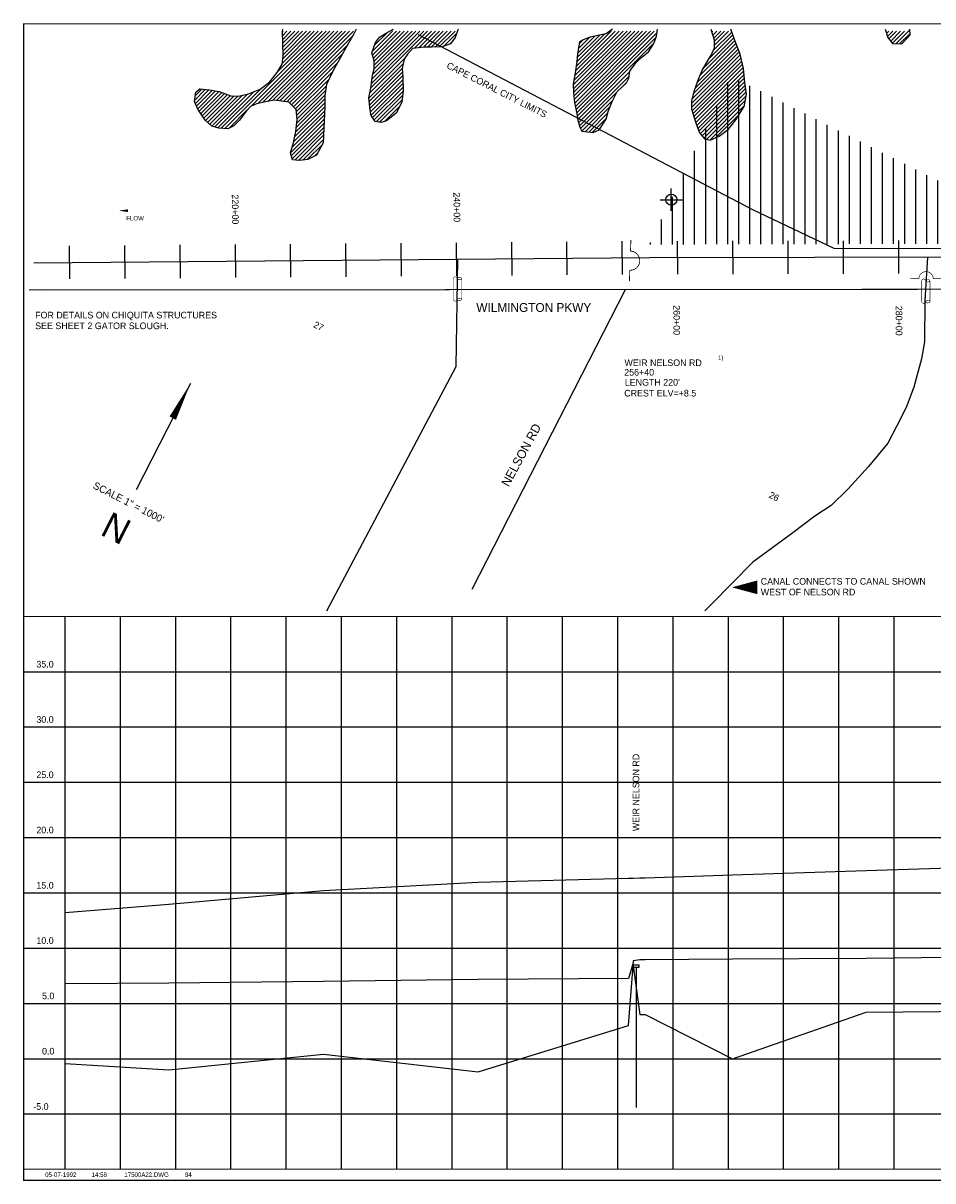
# Model space of a CAD drawing. Extents: x 176925 to 192935, y 852040 to 870617.
# Tile 2 of 3: x 176925 to 185155, y 860147 to 870617. Entities that reach past the tile are written whole.
import ezdxf
from ezdxf.enums import TextEntityAlignment as Align

# ---------------------------------------------------------------- set-up
doc = ezdxf.new("R2010")
doc.units = 0
doc.header["$LTSCALE"] = 800
doc.header["$PDMODE"] = 34
doc.header["$PDSIZE"] = 100
doc.linetypes.add('DASHED', pattern=[0])
doc.linetypes.add('STREAM', pattern=[0])
doc.layers.get('0').update_dxf_attribs({"linetype": 'CONTINUOUS'})
for name, color, linetype in [('BORDER', 1, 'CONTINUOUS'), ('CITY', 10, 'DASHED'), ('EXISTING', 7, 'CONTINUOUS'), ('GRID', 2, 'CONTINUOUS'), ('MAJROADS', 9, 'CONTINUOUS'), ('SEC', 2, 'CONTINUOUS'), ('STATIONS', 7, 'CONTINUOUS'), ('STRUCTTEXT', 7, 'CONTINUOUS'), ('STRUCTURES', 1, 'CONTINUOUS'), ('TEXT', 7, 'CONTINUOUS'), ('TRUNKS', 5, 'STREAM'), ('WETDBA', 12, 'CONTINUOUS'), ('WETFILL', 8, 'CONTINUOUS'), ('WSHEDS', 3, 'CONTINUOUS')]:
    doc.layers.add(name, color=color, linetype=linetype)

# ---------------------------------------------------------------- blocks, each defined once
blk = doc.blocks.new('WEIR')
at = {"layer": 'STRUCTURES', "color": 0, "const_width": 30}
blk.add_lwpolyline([(13, 761), (13, 358, -1), (13, -332), (13, -734)], format="xyb", dxfattribs=at)
blk = doc.blocks.new('LOGON')
at = {"color": 0}
blk.add_attdef('DATE', text='', height=1, dxfattribs=at).set_placement((-1.87, 1.76), align=Align.RIGHT)
for tag, p in [('TIME', (1.56, 1.76)), ('DRAWING', (8.97, 1.76)), ('OPERATOR', (22.66, 1.76))]:
    blk.add_attdef(tag, p, '', height=1, dxfattribs=at)
blk = doc.blocks.new('N_ARROW')
at = {"layer": 'TEXT', "color": 0}
blk.add_line((0, 1064), (0, -16), dxfattribs=at)
blk.add_lwpolyline([(0, 1064, 0, 65.7, 0), (0, 712, 65.7, 65.7, 0)], format="xyseb", dxfattribs=at)
for s, height, p in [('SCALE 1" = 1000\'', 65.73, (-9, -181)), ('N', 235, (-3, -525))]:
    blk.add_text(s, height=height, dxfattribs=at).set_placement(p, align=Align.CENTER)
blk = doc.blocks.new('FLARROW')
at = {"color": 0}
blk.add_lwpolyline([(-0.28, 0.019, 0, 0.05, 0), (-0.112, 0.019, 0, 0, -0.087559), (-0.012, 0.001, 0, 0, 0.245722), (0.075, 0.013, 0, 0, -0.309425), (0.212, 0.015, 0, 0, 0), (0.278, 0.013, 0, 0, 0)], format="xyseb", dxfattribs=at)
blk.add_text('FLOW', height=0.08, dxfattribs=at).set_placement((0.015, -0.157), align=Align.CENTER)
blk = doc.blocks.new('*X')
at = {"color": 0}
for p, q in [((178750, 869664), (179630, 870544)), ((178988, 869867), (179665, 870544)), ((179047, 869890), (179701, 870544)), ((179092, 869900), (179736, 870544)), ((179138, 869910), (179771, 870544)), ((179183, 869920), (179807, 870544)), ((179217, 869919), (179842, 870544)), ((179224, 870173), (179595, 870544)), ((179248, 869915), (179877, 870544)), ((179268, 870253), (179559, 870544)), ((179271, 870538), (179276, 870544)), ((179272, 870504), (179312, 870544)), ((179273, 870294), (179524, 870544)), ((179273, 870470), (179347, 870544)), ((179274, 870436), (179382, 870544)), ((179275, 870401), (179418, 870544)), ((179276, 870367), (179453, 870544)), ((179277, 870332), (179488, 870544)), ((179279, 869910), (179913, 870544)), ((179310, 869906), (179906, 870501)), ((180072, 870031), (180584, 870544)), ((180076, 870071), (180549, 870544)), ((180081, 870111), (180514, 870544)), ((180086, 870364), (180266, 870544)), ((180087, 870153), (180478, 870544)), ((180087, 870329), (180302, 870544)), ((180095, 870302), (180337, 870544)), ((180099, 870200), (180443, 870544)), ((180101, 870237), (180408, 870544)), ((180102, 870273), (180372, 870544)), ((180104, 870417), (180223, 870536)), ((180466, 870390), (180620, 870544)), ((180506, 870395), (180655, 870544)), ((180547, 870401), (180691, 870544)), ((180582, 870400), (180726, 870544)), ((180617, 870399), (180761, 870544)), ((180653, 870401), (180797, 870544)), ((180690, 870402), (180832, 870544)), ((180732, 870408), (180846, 870523)), ((181902, 870059), (182388, 870544)), ((181903, 870024), (182423, 870544)), ((181904, 869989), (182458, 870544)), ((181907, 869958), (182494, 870544)), ((181908, 870100), (182352, 870544)), ((181911, 869926), (182529, 870544)), ((181915, 869894), (182564, 870544)), ((181916, 870143), (182317, 870544)), ((181921, 869865), (182600, 870544)), ((181922, 870185), (182282, 870544)), ((181927, 869836), (182635, 870544)), ((181927, 870225), (182246, 870544)), ((181932, 870265), (182185, 870518)), ((181934, 869807), (182660, 870533)), ((181935, 870304), (182141, 870509)), ((181938, 869776), (182650, 870488)), ((181939, 870343), (182097, 870500)), ((181947, 870386), (182052, 870491)), ((183073, 870204), (183354, 870485)), ((183118, 870285), (183344, 870511)), ((183155, 870534), (183165, 870544)), ((183164, 870508), (183201, 870544)), ((183167, 870369), (183335, 870537)), ((183174, 870481), (183236, 870544)), ((183177, 870414), (183307, 870544)), ((183178, 870450), (183271, 870544)), ((184736, 870524), (184756, 870544)), ((184745, 870497), (184792, 870544)), ((184758, 870475), (184827, 870544)), ((184774, 870455), (184862, 870544)), ((184789, 870435), (184898, 870544)), ((184821, 870431), (184947, 870557)), ((184854, 870430), (184949, 870524)), ((185273, 870530), (185287, 870544)), ((185282, 870504), (185322, 870544)), ((185292, 870478), (185357, 870544)), ((185301, 870453), (185393, 870544)), ((185311, 870427), (185428, 870544)), ((185320, 870400), (185464, 870544)), ((185329, 870374), (185499, 870544)), ((185339, 870348), (185534, 870544)), ((185348, 870323), (185570, 870544)), ((185358, 870297), (185605, 870544)), ((185367, 870271), (185640, 870544)), ((185377, 870245), (185673, 870541)), ((185386, 870219), (185678, 870511)), ((185398, 870196), (185684, 870482)), ((188606, 870151), (188998, 870543)), ((188613, 870123), (189034, 870543)), ((188623, 870097), (189069, 870543)), ((188637, 870075), (189104, 870543)), ((188651, 870054), (189140, 870543)), ((188665, 870033), (189175, 870543)), ((188677, 870010), (189210, 870543)), ((188688, 869986), (189246, 870543)), ((188699, 869961), (189281, 870543)), ((188706, 869933), (189316, 870543)), ((188714, 869906), (189352, 870543)), ((188722, 869878), (189387, 870543)), ((188725, 869846), (189422, 870543)), ((188798, 869565), (189746, 870513)), ((188816, 869548), (189758, 870490)), ((188831, 870411), (188963, 870543)), ((188862, 870478), (188927, 870543)), ((188880, 870531), (188892, 870543)), ((188948, 870034), (189458, 870543)), ((188976, 870026), (189493, 870543)), ((189001, 870016), (189528, 870543)), ((189022, 870001), (189564, 870543)), ((189038, 869982), (189599, 870543)), ((189051, 869959), (189635, 870543)), ((189062, 869935), (189670, 870543)), ((189072, 869909), (189705, 870543)), ((189075, 869877), (189733, 870535)), ((190726, 870538), (190731, 870544)), ((190754, 870531), (190767, 870544)), ((190783, 870525), (190802, 870544)), ((190812, 870519), (190838, 870544)), ((190841, 870512), (190873, 870544)), ((190862, 870497), (190908, 870544)), ((190881, 870481), (190944, 870544)), ((190900, 870465), (190979, 870544)), ((190919, 870449), (191014, 870544)), ((190939, 870433), (191050, 870544)), ((190959, 870417), (191085, 870544)), ((190978, 870402), (191120, 870544)), ((191003, 870391), (191156, 870544)), ((191041, 870394), (191191, 870544)), ((191080, 870397), (191226, 870544)), ((191145, 870428), (191262, 870544)), ((191209, 870456), (191297, 870544)), ((191262, 870473), (191333, 870544)), ((191312, 870488), (191368, 870544)), ((191361, 870502), (191403, 870544)), ((191410, 870515), (191439, 870544)), ((191444, 870514), (191474, 870544)), ((191477, 870512), (191509, 870544)), ((191511, 870510), (191545, 870544)), ((191543, 870506), (191580, 870544)), ((191573, 870501), (191615, 870544)), ((191603, 870496), (191651, 870544)), ((191632, 870490), (191686, 870544)), ((191661, 870484), (191721, 870544)), ((191691, 870478), (191757, 870544)), ((191716, 870468), (191792, 870544)), ((191739, 870456), (191827, 870544)), ((191763, 870444), (191863, 870544)), ((191771, 870417), (191878, 870524)), ((179336, 869896), (179861, 870422)), ((180787, 870428), (180797, 870439)), ((181942, 869745), (182629, 870432)), ((181955, 870429), (181995, 870469)), ((182987, 869977), (183394, 870383)), ((183002, 870027), (183384, 870409)), ((183022, 870082), (183373, 870434)), ((183045, 870140), (183363, 870459)), ((185414, 870176), (185686, 870448)), ((185429, 870156), (185683, 870409)), ((188600, 870180), (188822, 870402)), ((188835, 869531), (189770, 870466)), ((189452, 870113), (189782, 870443)), ((189500, 870126), (189781, 870406)), ((191446, 870092), (191736, 870381)), ((191465, 870076), (191858, 870469)), ((191485, 870060), (191852, 870427)), ((191509, 870049), (191851, 870390)), ((191544, 870049), (191870, 870375)), ((179353, 869879), (179817, 870342)), ((180062, 869986), (180383, 870307)), ((182971, 869890), (183413, 870332)), ((182971, 869855), (183420, 870304)), ((182975, 869929), (183404, 870358)), ((182977, 869825), (183427, 870275)), ((185457, 870148), (185679, 870371)), ((185487, 870143), (185669, 870325)), ((185563, 870184), (185648, 870269)), ((188600, 870216), (188751, 870367)), ((188603, 870254), (188712, 870363)), ((188605, 870292), (188673, 870360)), ((189530, 870120), (189779, 870370)), ((189562, 870117), (189765, 870320)), ((189582, 870102), (189755, 870275)), ((191425, 870142), (191591, 870307)), ((191436, 870117), (191661, 870342)), ((191445, 870196), (191515, 870267)), ((191579, 870048), (191890, 870359)), ((191615, 870048), (191910, 870343)), ((191650, 870048), (191928, 870326)), ((191686, 870049), (191946, 870309)), ((191724, 870052), (191964, 870291)), ((191767, 870060), (191977, 870269)), ((179371, 869861), (179772, 870261)), ((179388, 869843), (179724, 870178)), ((180051, 869940), (180365, 870253)), ((180055, 869908), (180354, 870208)), ((180059, 869877), (180357, 870175)), ((181949, 869717), (182414, 870181)), ((182985, 869798), (183433, 870246)), ((182994, 869772), (183440, 870217)), ((183003, 869745), (183444, 870186)), ((189174, 869553), (189786, 870164)), ((189585, 869999), (189777, 870190)), ((189593, 870077), (189761, 870246)), ((189600, 870049), (189767, 870216)), ((191812, 870068), (191985, 870241)), ((191863, 870084), (191992, 870214)), ((191937, 870123), (191984, 870170)), ((179396, 869815), (179693, 870112)), ((180062, 869845), (180361, 870143)), ((180067, 869815), (180362, 870109)), ((180074, 869786), (180362, 870074)), ((181957, 869689), (182407, 870139)), ((182343, 870040), (182386, 870083)), ((183012, 869718), (183447, 870153)), ((183021, 869692), (183449, 870121)), ((183030, 869666), (183452, 870088)), ((183300, 868618), (183300, 870085)), ((183400, 868618), (183400, 870103)), ((187320, 869961), (187466, 870107)), ((187325, 869542), (187914, 870131)), ((187325, 869930), (187498, 870103)), ((187327, 869579), (187887, 870139)), ((187327, 870003), (187430, 870107)), ((187328, 869616), (187846, 870133)), ((187329, 869900), (187529, 870099)), ((187330, 869653), (187798, 870121)), ((187332, 869690), (187727, 870086)), ((187334, 869869), (187559, 870094)), ((187334, 869763), (187650, 870079)), ((187334, 869727), (187685, 870078)), ((187335, 869835), (187588, 870087)), ((187335, 869799), (187617, 870081)), ((187734, 869915), (187939, 870120)), ((187770, 869916), (187957, 870103)), ((187796, 869906), (187976, 870087)), ((187821, 869897), (187999, 870074)), ((187841, 869880), (188022, 870062)), ((189230, 869573), (189795, 870138)), ((189337, 869645), (189802, 870109)), ((189408, 869680), (189806, 870078)), ((178477, 869921), (178573, 870017)), ((178483, 869892), (178604, 870013)), ((178484, 869963), (178541, 870021)), ((178493, 869867), (178635, 870009)), ((178504, 869842), (178665, 870004)), ((178517, 869820), (178696, 869999)), ((178532, 869799), (178722, 869990)), ((178546, 869778), (178748, 869981)), ((178561, 869758), (178775, 869972)), ((178576, 869737), (178801, 869962)), ((178594, 869720), (178833, 869960)), ((178613, 869704), (178867, 869958)), ((178631, 869687), (178911, 869966)), ((178659, 869679), (178957, 869977)), ((178686, 869671), (179012, 869997)), ((178717, 869667), (179071, 870020)), ((179400, 869784), (179669, 870052)), ((179400, 869713), (179654, 869967)), ((179403, 869752), (179662, 870010)), ((180087, 869763), (180362, 870039)), ((180101, 869742), (180362, 870003)), ((180121, 869727), (180358, 869963)), ((181967, 869664), (182296, 869993)), ((183039, 869640), (183456, 870057)), ((183051, 869617), (183460, 870026)), ((183067, 869597), (183465, 869995)), ((183083, 869578), (183465, 869960)), ((183500, 868619), (183500, 870052)), ((183600, 868619), (183600, 870002)), ((187853, 869857), (188046, 870051)), ((187865, 869834), (188077, 870046)), ((187878, 869811), (188112, 870045)), ((187890, 869788), (188146, 870045)), ((187902, 869765), (188181, 870044)), ((187911, 869738), (188215, 870043)), ((187917, 869710), (188246, 870038)), ((187924, 869681), (188267, 870024)), ((187930, 869652), (188289, 870010)), ((187937, 869623), (188306, 869993)), ((187943, 869594), (188320, 869971)), ((188858, 869519), (189380, 870041)), ((188894, 869519), (189390, 870016)), ((189226, 869816), (189400, 869990)), ((189256, 869811), (189409, 869964)), ((189458, 869695), (189811, 870047)), ((189500, 869701), (189813, 870014)), ((189523, 869689), (189815, 869981)), ((179381, 869588), (179655, 869862)), ((179390, 869632), (179655, 869897)), ((179396, 869673), (179654, 869932)), ((180150, 869721), (180353, 869924)), ((180193, 869728), (180333, 869868)), ((181980, 869641), (182259, 869920)), ((182010, 869636), (182234, 869860)), ((183107, 869566), (183458, 869917)), ((183136, 869560), (183450, 869874)), ((183200, 868618), (183200, 869877)), ((183700, 868619), (183700, 869951)), ((183800, 868619), (183800, 869901)), ((183900, 868619), (183900, 869850)), ((187949, 869564), (188334, 869950)), ((187955, 869535), (188348, 869929)), ((187964, 869508), (188360, 869905)), ((187977, 869487), (188370, 869879)), ((187991, 869465), (188379, 869854)), ((188726, 869811), (188862, 869948)), ((188727, 869777), (188855, 869905)), ((188729, 869744), (188868, 869883)), ((188736, 869715), (188887, 869867)), ((188742, 869686), (188907, 869851)), ((189280, 869800), (189426, 869945)), ((189297, 869781), (189448, 869932)), ((189300, 869713), (189524, 869937)), ((189309, 869758), (189480, 869929)), ((189547, 869678), (189816, 869947)), ((189570, 869666), (189816, 869911)), ((189583, 869643), (189814, 869874)), ((178790, 869669), (178956, 869835)), ((179343, 869444), (179650, 869751)), ((179357, 869494), (179652, 869788)), ((179372, 869544), (179653, 869825)), ((182042, 869632), (182214, 869805)), ((182073, 869628), (182203, 869758)), ((183193, 869582), (183401, 869789)), ((184000, 868620), (184000, 869799)), ((184100, 868620), (184100, 869749)), ((187323, 869505), (187566, 869747)), ((188005, 869444), (188389, 869828)), ((188016, 869419), (188399, 869803)), ((188025, 869394), (188409, 869777)), ((188035, 869368), (188419, 869752)), ((188748, 869657), (188927, 869836)), ((188760, 869633), (188949, 869822)), ((188772, 869610), (188980, 869818)), ((188784, 869586), (189016, 869818)), ((189596, 869621), (189813, 869838)), ((189610, 869599), (189812, 869801)), ((189623, 869577), (189805, 869759)), ((192681, 869629), (192836, 869784)), ((192685, 869598), (192873, 869786)), ((192688, 869672), (192776, 869760)), ((192692, 869570), (192884, 869762)), ((179351, 869416), (179648, 869714)), ((179359, 869389), (179647, 869677)), ((179384, 869379), (179645, 869640)), ((182133, 869653), (182136, 869656)), ((183100, 868618), (183100, 869670)), ((183304, 869657), (183308, 869661)), ((184200, 868620), (184200, 869698)), ((184300, 868620), (184300, 869648)), ((187323, 869468), (187550, 869696)), ((187326, 869436), (187541, 869651)), ((188047, 869345), (188427, 869724)), ((188060, 869322), (188434, 869696)), ((188073, 869300), (188441, 869668)), ((188089, 869281), (188449, 869640)), ((188936, 869526), (189151, 869742)), ((188981, 869536), (189152, 869707)), ((189023, 869543), (189166, 869685)), ((189060, 869545), (189185, 869669)), ((189098, 869546), (189217, 869666)), ((189136, 869549), (189257, 869671)), ((189639, 869557), (189797, 869716)), ((189654, 869538), (189796, 869679)), ((189670, 869518), (189798, 869646)), ((192704, 869546), (192884, 869726)), ((192715, 869522), (192884, 869691)), ((192733, 869505), (192884, 869656)), ((179416, 869375), (179643, 869603)), ((179454, 869378), (179642, 869566)), ((184400, 868621), (184400, 869597)), ((184500, 868621), (184500, 869547)), ((187329, 869404), (187536, 869612)), ((187333, 869373), (187532, 869572)), ((187339, 869344), (187530, 869535)), ((188105, 869261), (188457, 869613)), ((188122, 869242), (188465, 869586)), ((188141, 869227), (188473, 869559)), ((189685, 869498), (189800, 869612)), ((189701, 869478), (189803, 869581)), ((189716, 869458), (189813, 869555)), ((192752, 869489), (192884, 869620)), ((192772, 869473), (192884, 869585)), ((192800, 869465), (192884, 869550)), ((179496, 869384), (179633, 869521)), ((179562, 869415), (179591, 869445)), ((183000, 868617), (183000, 869463)), ((184600, 868621), (184600, 869496)), ((184700, 868621), (184700, 869446)), ((187349, 869318), (187532, 869501)), ((187359, 869293), (187533, 869467)), ((187369, 869268), (187538, 869437)), ((188164, 869213), (188478, 869528)), ((188186, 869200), (188478, 869492)), ((188208, 869187), (188477, 869456)), ((189731, 869438), (189822, 869529)), ((189746, 869417), (189832, 869503)), ((189755, 869356), (189850, 869451)), ((189760, 869396), (189841, 869477)), ((192828, 869458), (192884, 869514)), ((192861, 869456), (192884, 869479)), ((184800, 868622), (184800, 869395)), ((184900, 868622), (184900, 869344)), ((187382, 869245), (187543, 869406)), ((187394, 869221), (187548, 869376)), ((187409, 869201), (187553, 869345)), ((188235, 869179), (188477, 869420)), ((188269, 869177), (188464, 869373)), ((188313, 869186), (188452, 869325)), ((189695, 869154), (189886, 869345)), ((189715, 869209), (189878, 869373)), ((189732, 869262), (189869, 869399)), ((189749, 869314), (189860, 869425)), ((182900, 868617), (182900, 869256)), ((185000, 868622), (185000, 869294)), ((185100, 868622), (185100, 869243)), ((187427, 869184), (187558, 869315)), ((187445, 869166), (187558, 869280)), ((187464, 869150), (187556, 869242)), ((188379, 869216), (188416, 869254)), ((189642, 868959), (189902, 869220)), ((189644, 868997), (189902, 869254)), ((189654, 869042), (189901, 869289)), ((189667, 869091), (189894, 869317)), ((191924, 869049), (192154, 869279)), ((191928, 869089), (192132, 869293)), ((191934, 869130), (192106, 869302)), ((191940, 869030), (192173, 869263)), ((191948, 869179), (192070, 869301)), ((191972, 869239), (192034, 869301)), ((191974, 869029), (192191, 869246)), ((192008, 869028), (192208, 869228)), ((185200, 868622), (185200, 869193)), ((185300, 868623), (185300, 869142)), ((187489, 869140), (187547, 869198)), ((189669, 868951), (189902, 869184)), ((189707, 868953), (189897, 869144)), ((192043, 869027), (192220, 869204)), ((192077, 869026), (192230, 869179)), ((192111, 869025), (192240, 869154)), ((192146, 869024), (192246, 869124)), ((182800, 868617), (182800, 869048)), ((185400, 868623), (185400, 869092)), ((185500, 868623), (185500, 869041)), ((189744, 868956), (189893, 869105)), ((189782, 868958), (189882, 869058)), ((192180, 869022), (192251, 869094)), ((192214, 869021), (192257, 869065)), ((192248, 869020), (192262, 869034)), ((185600, 868623), (185600, 868991)), ((185700, 868624), (185700, 868940)), ((189819, 868960), (189865, 869006)), ((182700, 868617), (182700, 868841)), ((185800, 868624), (185800, 868889)), ((185900, 868624), (185900, 868839)), ((186000, 868624), (186000, 868788)), ((186100, 868624), (186100, 868738)), ((182600, 868617), (182600, 868634)), ((186200, 868625), (186200, 868687)), ((186300, 868625), (186300, 868637)), ((192318, 867711), (192891, 868284)), ((192323, 867752), (192891, 868319)), ((192328, 867792), (192852, 868316)), ((192335, 867834), (192819, 868318)), ((192354, 867889), (192784, 868319)), ((192374, 867944), (192747, 868317)), ((192400, 868005), (192710, 868315)), ((192437, 868078), (192662, 868302)), ((192323, 867681), (192891, 868248)), ((192329, 867651), (192891, 868213)), ((192334, 867621), (192891, 868178)), ((192493, 868169), (192575, 868250)), ((192338, 867589), (192891, 868142)), ((192341, 867557), (192891, 868107)), ((192344, 867525), (192891, 868072)), ((192347, 867493), (192891, 868036)), ((192354, 867465), (192891, 868001)), ((192361, 867436), (192891, 867966)), ((192368, 867408), (192891, 867930)), ((192377, 867381), (192891, 867895)), ((192386, 867355), (192891, 867859)), ((192396, 867329), (192891, 867824)), ((192405, 867303), (192891, 867789)), ((192415, 867278), (192891, 867753)), ((192425, 867252), (192891, 867718)), ((192435, 867227), (192891, 867683)), ((192444, 867201), (192891, 867647)), ((192460, 867181), (192891, 867612)), ((192477, 867163), (192891, 867577)), ((192495, 867145), (192891, 867541)), ((192512, 867127), (192891, 867506)), ((192536, 867116), (192891, 867471)), ((192559, 867104), (192891, 867435)), ((192583, 867092), (192891, 867400)), ((192606, 867080), (192891, 867364)), ((192630, 867068), (192891, 867329)), ((192654, 867057), (192891, 867294)), ((192679, 867046), (192891, 867258)), ((192703, 867035), (192891, 867223)), ((192727, 867024), (192891, 867188)), ((192752, 867013), (192891, 867152)), ((192775, 867001), (192891, 867117)), ((192798, 866989), (192891, 867082)), ((192821, 866976), (192891, 867046)), ((192844, 866964), (192891, 867011)), ((192872, 866957), (192891, 866976)), ((191807, 866034), (192485, 866711)), ((191818, 866080), (192458, 866720)), ((191831, 866128), (192431, 866728)), ((191843, 866175), (192404, 866736)), ((191855, 866223), (192376, 866744)), ((191867, 866270), (192344, 866747)), ((191885, 866323), (192305, 866744)), ((191907, 866380), (192267, 866741)), ((191936, 866445), (192209, 866718)), ((191802, 865958), (192539, 866695)), ((191802, 865922), (192564, 866684)), ((191805, 865996), (192512, 866703)), ((191808, 865893), (192588, 866673)), ((191814, 865864), (192618, 866667)), ((191824, 865838), (192646, 866660)), ((191840, 865819), (192670, 866649)), ((191856, 865800), (192693, 866637)), ((191872, 865780), (192715, 866623)), ((191888, 865761), (192736, 866609)), ((191970, 866515), (192121, 866666)), ((191904, 865742), (192757, 866595)), ((191925, 865727), (192778, 866580)), ((191946, 865712), (192806, 866572)), ((191967, 865698), (192835, 866567)), ((192710, 866370), (192854, 866515)), ((192852, 866548), (192865, 866561)), ((192730, 866355), (192857, 866482)), ((192749, 866339), (192860, 866450)), ((192764, 866318), (192863, 866417)), ((191987, 865683), (192611, 866307)), ((192778, 866297), (192865, 866385)), ((192795, 866279), (192868, 866352)), ((192815, 866263), (192871, 866319)), ((192011, 865671), (192594, 866254)), ((192034, 865660), (192584, 866210)), ((192842, 866256), (192874, 866287)), ((192870, 866248), (192876, 866254)), ((192058, 865648), (192570, 866160)), ((192082, 865637), (192558, 866112)), ((192111, 865631), (192547, 866066)), ((192141, 865625), (192543, 866027)), ((192183, 865632), (192539, 865987)), ((192229, 865642), (192534, 865947)), ((192283, 865661), (192528, 865906)), ((192360, 865702), (192520, 865862))]:
    blk.add_line(p, q, dxfattribs=at)
blk = doc.blocks.new('RCP')
at = {"color": 0, "const_width": 20}
for points in [[(-354, 202, 0.802976), (-374, 67, 0.802976)], [(-374, 67, 0.489412), (-354, -98, 0.489412)], [(-354, -98, 0.606659), (-374, 67, 0.606659)], [(415, 67, 0.606659), (396, -98, 0.606659)], [(415, 67, 0.802976), (396, 202, 0.802976)], [(396, -98, 0.489412), (415, 67, 0.489412)]]:
    blk.add_lwpolyline(points, format="xyb", dxfattribs=at)
for points in [[(396, 202), (-354, 202)], [(-354, -98), (396, -98)]]:
    blk.add_lwpolyline(points, dxfattribs=at)

msp = doc.modelspace()

# ---------------------------------------------------------------- linework, layer by layer
at = {"layer": 'BORDER', "color": 0, "const_width": 10}
msp.add_lwpolyline([(176930, 860152), (192930, 860152), (192930, 870612), (176930, 870612)], close=True, dxfattribs=at)
for points in [[(176930, 865252), (192930, 865252)], [(176930, 860252), (192930, 860252)]]:
    msp.add_lwpolyline(points, dxfattribs=at)
at = {"layer": 'CITY', "color": 0}
msp.add_lwpolyline([(180500, 870515), (183522, 868931), (184260, 868581), (189284, 868578), (188256, 866571), (190602, 865366)], dxfattribs=at)
at = {"layer": 'EXISTING', "color": 0}
msp.add_line((182470, 862077), (182470, 860812), dxfattribs=at)
msp.add_line((182470, 862077), (182470, 860812), dxfattribs=at)
for points in [[(177305, 862573), (178243, 862649), (179643, 862773), (181043, 862850), (182403, 862885), (182443, 862885), (182445, 862885), (182503, 862887), (182553, 862887), (183343, 862914), (184553, 862955), (186553, 863018), (188553, 863073), (189743, 863091), (190553, 863098), (191143, 863104), (192305, 863115)], [(192805, 862217), (192553, 862216), (191143, 862211), (190553, 862209), (189743, 862208), (188553, 862205), (186553, 862182), (184553, 862159), (183343, 862151), (182553, 862146), (182503, 862146), (182445, 862138), (182443, 862119), (182403, 861976), (181043, 861967), (179643, 861951), (178243, 861934), (177305, 861929)]]:
    msp.add_lwpolyline(points, dxfattribs=at)
msp.add_lwpolyline([(182470, 862102), (182495, 862102), (182495, 862077), (182445, 862077), (182445, 862102)], close=True, dxfattribs=at)
msp.add_lwpolyline([(182470, 862102), (182495, 862102), (182495, 862077), (182445, 862077), (182445, 862102)], close=True, dxfattribs=at)
at = {"layer": 'EXISTING', "color": 0, "linetype": 'DASHED'}
msp.add_lwpolyline([(177305, 861208), (178243, 861152), (179643, 861292), (181043, 861132), (182403, 861552), (182443, 862092), (182445, 862092), (182503, 861652), (182553, 861652), (183343, 861252), (184553, 861672), (186553, 861692), (188553, 861712), (189743, 861292), (190553, 861732), (191143, 861482), (192305, 861705)], dxfattribs=at)
at = {"layer": 'GRID', "color": 0}
for points in [[(177305, 860252), (177305, 865252)], [(177805, 860252), (177805, 865252)], [(178305, 860252), (178305, 865252)], [(178805, 860252), (178805, 865252)], [(179305, 860252), (179305, 865252)], [(179805, 860252), (179805, 865252)], [(180305, 860252), (180305, 865252)], [(180805, 860252), (180805, 865252)], [(181305, 860252), (181305, 865252)], [(181805, 860252), (181805, 865252)], [(182305, 860252), (182305, 865252)], [(182805, 860252), (182805, 865252)], [(183305, 860252), (183305, 865252)], [(183805, 860252), (183805, 865252)], [(184305, 860252), (184305, 865252)], [(184805, 860252), (184805, 865252)], [(176930, 864752), (192930, 864752)], [(176930, 864252), (192930, 864252)], [(176930, 863752), (192930, 863752)], [(176930, 863252), (192930, 863252)], [(176930, 862752), (192930, 862752)], [(176930, 862252), (192930, 862252)], [(176930, 861752), (192930, 861752)], [(176930, 861252), (192930, 861252)], [(176930, 860752), (192930, 860752)]]:
    msp.add_lwpolyline(points, dxfattribs=at)
at = {"layer": 'MAJROADS', "color": 0}
for points in [[(188279, 868212), (176981, 868203)], [(182372, 868206), (180985, 865495)]]:
    msp.add_lwpolyline(points, dxfattribs=at)
at = {"layer": 'SEC', "color": 0}
msp.add_point((182789, 869021), dxfattribs=at)
at = {"layer": 'STATIONS', "color": 0}
for p, q in [((177342, 868604), (177345, 868304)), ((177842, 868608), (177845, 868308)), ((178342, 868612), (178345, 868312)), ((178842, 868616), (178845, 868316)), ((179342, 868620), (179345, 868320)), ((179842, 868624), (179845, 868324)), ((180342, 868628), (180345, 868328)), ((180842, 868632), (180845, 868332)), ((181342, 868636), (181345, 868336)), ((181842, 868640), (181845, 868341)), ((182342, 868645), (182345, 868345)), ((182843, 868647), (182844, 868347)), ((183343, 868648), (183344, 868348)), ((183843, 868649), (183844, 868349)), ((184343, 868650), (184344, 868350)), ((184843, 868652), (184844, 868352))]:
    msp.add_line(p, q, dxfattribs=at)
at = {"layer": 'TEXT', "color": 0}
msp.add_lwpolyline([(183337, 865515, 0, 125, 0), (183568, 865515, 125, 125, 0)], format="xyseb", dxfattribs=at)
at = {"layer": 'TRUNKS', "color": 0}
for points in [[(177022, 868451), (182592, 868497), (188563, 868510), (192927, 868499)], [(185105, 868502), (185082, 868108), (185078, 867734), (185053, 867583), (184984, 867326), (184914, 867140), (184830, 866975), (184749, 866818), (184572, 866609), (184389, 866407), (184235, 866255), (184087, 866158), (183887, 866009), (183527, 865742), (183148, 865359), (183093, 865302)], [(179672, 865302), (180842, 867513), (180859, 868483)]]:
    msp.add_lwpolyline(points, dxfattribs=at)
at = {"layer": 'WETDBA', "color": 0}
for points in [[(179937, 870562), (179917, 870521), (179845, 870393), (179782, 870280), (179729, 870189), (179671, 870064), (179654, 869963), (179655, 869865), (179640, 869536), (179580, 869424), (179502, 869385), (179426, 869374), (179361, 869382), (179343, 869445), (179371, 869539), (179391, 869639), (179404, 869745), (179394, 869837), (179329, 869903), (179195, 869922), (179133, 869909), (179037, 869888), (178981, 869863), (178936, 869812), (178883, 869741), (178831, 869688), (178777, 869662), (178696, 869668), (178631, 869687), (178572, 869741), (178505, 869838), (178475, 869910), (178488, 869992), (178524, 870023), (178610, 870013), (178698, 869998), (178805, 869961), (178874, 869957), (178964, 869979), (179069, 870019), (179157, 870088), (179222, 870170), (179267, 870246), (179277, 870320), (179274, 870440), (179270, 870546), (179274, 870562)], [(180861, 870562), (180858, 870556), (180833, 870488), (180791, 870429), (180716, 870403), (180617, 870399), (180552, 870401), (180448, 870388), (180401, 870338), (180373, 870291), (180354, 870206), (180361, 870136), (180362, 870007), (180351, 869904), (180300, 869802), (180211, 869734), (180163, 869718), (180109, 869729), (180074, 869782), (180064, 869831), (180051, 869941), (180071, 870029), (180085, 870146), (180100, 870204), (180102, 870278), (180081, 870348), (180112, 870443), (180149, 870491), (180202, 870525), (180257, 870553), (180272, 870562)], [(182256, 870562), (182200, 870522), (182125, 870506), (182055, 870492), (181992, 870468), (181958, 870447), (181939, 870341), (181933, 870270), (181920, 870167), (181902, 870067), (181904, 869988), (181914, 869897), (181935, 869800), (181942, 869740), (181961, 869676), (181980, 869640), (182083, 869627), (182135, 869654), (182201, 869750), (182217, 869817), (182253, 869909), (182299, 869999), (182383, 870077), (182404, 870119), (182414, 870183), (182468, 870260), (182506, 870297), (182581, 870358), (182630, 870432), (182654, 870500), (182665, 870562)], [(183146, 870562), (183178, 870468), (183177, 870390), (183153, 870337), (183121, 870289), (183067, 870194), (183031, 870107), (182996, 870009), (182971, 869914), (182971, 869843), (182991, 869782), (183015, 869708), (183044, 869626), (183089, 869571), (183141, 869558), (183223, 869595), (183306, 869659), (183372, 869744), (183449, 869865), (183468, 869974), (183453, 870081), (183442, 870208), (183412, 870337), (183363, 870461), (183326, 870562)], [(184724, 870562), (184748, 870489), (184791, 870433), (184875, 870429), (184949, 870513), (184946, 870562)]]:
    msp.add_lwpolyline(points, dxfattribs=at)
at = {"layer": 'WSHEDS', "color": 0}
for points in [[(180781, 868205), (177103, 868202, 0.281693)], [(185016, 868208), (180924, 868205, 0.281693)]]:
    msp.add_lwpolyline(points, format="xyb", dxfattribs=at)

# ---------------------------------------------------------------- block references
at = {"layer": 'STRUCTURES', "color": 0, "xscale": 0.25, "yscale": 0.25, "zscale": 0.25, "rotation": 90}
for p in [(180869, 868208), (185105, 868188)]:
    msp.add_blockref('RCP', p, dxfattribs=at)
at = {"layer": 'TEXT', "color": 0}
for p, xscale, yscale, zscale, rotation in [((182413, 868466), 0.25125, 0.25125, 0.25125, 357.9169608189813), ((185096, 868303), 0.1884375, 0.1884375, 0.1884375, 89.91696081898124)]:
    msp.add_blockref('WEIR', p, dxfattribs=dict(at, xscale=xscale, yscale=yscale, zscale=zscale, rotation=rotation))
at = {"layer": 'TEXT', "color": 0, "rotation": 332.9730555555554}
msp.add_blockref('N_ARROW', (177955, 866411), dxfattribs=at)
at = {"layer": 'TEXT', "color": 0, "xscale": 40, "yscale": 40, "zscale": 40, "rotation": 0.0001283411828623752}
msp.add_blockref('LOGON', (177482, 860113), dxfattribs=at).add_auto_attribs({'DATE': '05-07-1992', 'TIME': '14:58', 'OPERATOR': '84', 'DRAWING': '17500A22.DWG'})
at = {"layer": 'TRUNKS', "color": 0, "xscale": 500, "yscale": 500, "zscale": 500, "rotation": 359.9999999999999}
msp.add_blockref('FLARROW', (177930, 868912), dxfattribs=at)
at = {"layer": 'WETFILL', "color": 0, "rotation": 359.9999999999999}
msp.add_blockref('*X', (0, 0), dxfattribs=at)
msp.add_blockref('*X', (0, 0), dxfattribs=at)
at = {"layer": 'WETFILL', "color": 0}
msp.add_blockref('*X', (0, 0), dxfattribs=at)
msp.add_blockref('*X', (0, 0), dxfattribs=at)
msp.add_blockref('*X', (0, 0), dxfattribs=at)
msp.add_blockref('*X', (0, 0), dxfattribs=at)
msp.add_blockref('*X', (0, 0), dxfattribs=at)
msp.add_blockref('*X', (0, 0), dxfattribs=at)
msp.add_blockref('*X', (0, 0), dxfattribs=at)
msp.add_blockref('*X', (0, 0), dxfattribs=at)
msp.add_blockref('*X', (0, 0), dxfattribs=at)

# ---------------------------------------------------------------- texts
at = {"layer": 'STATIONS', "color": 0}
for s, rotation, p in [('220+00', 270.4642, (178814, 868933)), ('240+00', 270.4642, (180819, 868952)), ('260+00', 270.1283, (182808, 867931)), ('280+00', 270.1283, (184819, 867926))]:
    msp.add_text(s, height=60, rotation=rotation, dxfattribs=at).set_placement(p, align=Align.CENTER)
at = {"layer": 'STRUCTTEXT', "color": 0}
for s, height, rotation, p in [('WEIR NELSON RD', 60, 360, (182365, 867516)), ('1)', 40, 360, (183211, 867570)), ('256+40', 60, 360, (182363, 867430)), ("LENGTH 220'", 60, 360, (182368, 867339)), ('CREST ELV=+8.5', 60, 360, (182363, 867241)), ("'", 0.18, 332.9731, (177850, 865520)), ('WEIR NELSON RD', 60, 90, (182499, 863310))]:
    msp.add_text(s, height=height, rotation=rotation, dxfattribs=at).set_placement(p)
at = {"layer": 'TEXT', "color": 0}
for s, height, rotation, p in [('CAPE CORAL CITY LIMITS', 60, 333, (180750, 870215)), ('WILMINGTON PKWY', 80, 360, (181025, 868006)), ('FOR DETAILS ON CHIQUITA STRUCTURES', 60, 360, (177034, 867947)), ('SEE SHEET 2 GATOR SLOUGH.', 60, 360, (177034, 867850)), ('27', 60, 332.9731, (179545, 867871)), ('NELSON RD', 80, 61.5, (181317, 866419)), ('26', 60, 332.9731, (183665, 866330)), ('35.0', 60, 0.0001, (177045, 864790)), ('30.0', 60, 0.0001, (177045, 864290)), ('25.0', 60, 0.0001, (177045, 863790)), ('20.0', 60, 0.0001, (177045, 863290)), ('15.0', 60, 0.0001, (177045, 862790)), ('10.0', 60, 0.0001, (177045, 862290)), ('5.0', 60, 0.0001, (177096, 861790)), ('0.0', 60, 0.0001, (177096, 861290)), ('-5.0', 60, 0.0001, (177017, 860790))]:
    msp.add_text(s, height=height, rotation=rotation, dxfattribs=at).set_placement(p)
for s, p in [('CANAL CONNECTS TO CANAL SHOWN', (183598, 865539)), ('WEST OF NELSON RD', (183598, 865442))]:
    msp.add_text(s, height=60, dxfattribs=at).set_placement(p)

doc.saveas('drawing.dxf')
